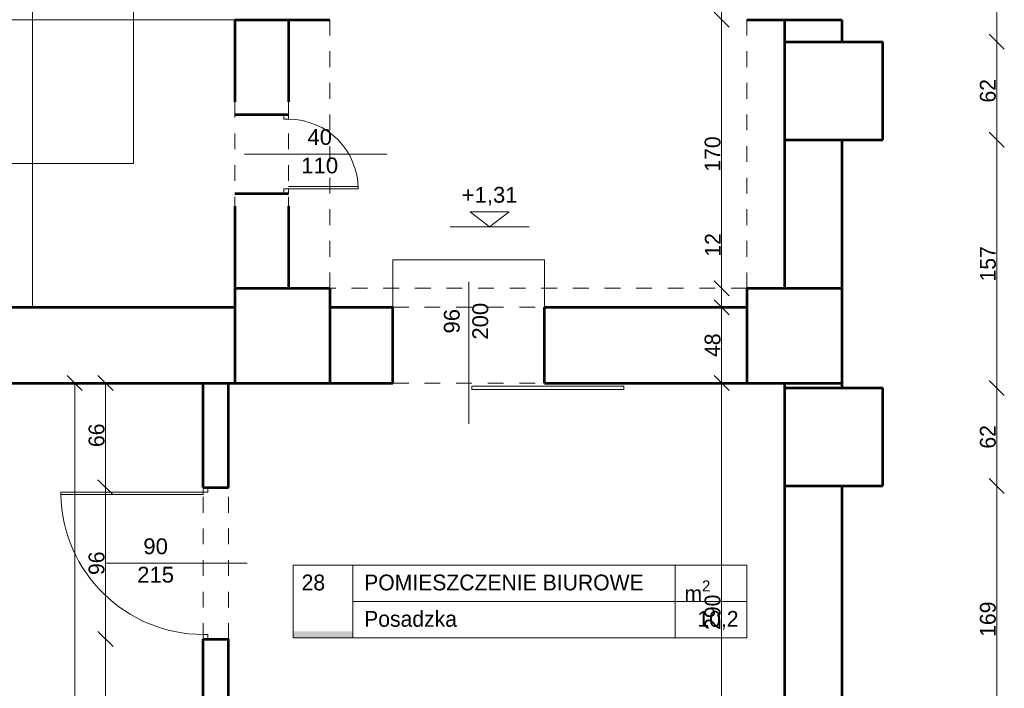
# Model space of a CAD drawing. Header units: inches. Extents: x -21887 to 84279, y -131485 to 67836.
# Tile 64 of 256: x 10800 to 17028, y 3269 to 7501. Entities that reach past the tile are written whole.
import ezdxf

# ---------------------------------------------------------------- set-up
doc = ezdxf.new("R2010")
doc.units = ezdxf.units.IN
doc.header["$MEASUREMENT"] = 0
doc.linetypes.add('Dashed copy', pattern=[200, 100, -100])
doc.linetypes.add('Long Dashed', pattern=[1058.333302, 634.99999, -423.333311])
doc.layers.get('0').update_dxf_attribs({"lineweight": 13})
doc.layers.get('Defpoints').update_dxf_attribs({"lineweight": 13})
for name, color, linetype, lineweight in [('AI_MURY', 7, 'Continuous', 53), ('Dimensioning', 7, 'Continuous', 13), ('DRZWI', 7, 'Continuous', 13), ('dzialowki', 7, 'Continuous', 53), ('OPISY TABELKI', 7, 'Continuous', 13), ('PODCIAGI', 7, 'Continuous', 13), ('schodzy', 7, 'Continuous', 13)]:
    doc.layers.add(name, color=color, linetype=linetype, lineweight=lineweight)
doc.styles.add('GENERATED_STYLE_7', font='txt')
doc.styles.add('GENERATED_STYLE_8', font='txt')
doc.styles.add('GENERATED_STYLE_9', font='txt')
doc.styles.add('Style-Courier New', font='txt')
doc.dimstyles.new('Dimstyle_4', dxfattribs={"dimtxt": 100, "dimasz": 95, "dimexe": 0, "dimexo": 0, "dimgap": 0.09, "dimtad": 1, "dimdec": 0, "dimlfac": 0.1, "dimzin": 0, "dimdsep": 46, "dimlunit": 5, "dimtxsty": 'GENERATED_STYLE_7', "dimblk": 'ARROWHEAD_6', "dimcen": 0.09, "dimclrd": 161, "dimclre": 161, "dimclrt": 7, "dimadec": 0, "dimazin": 0, "dimtfac": 1, "dimtdec": 0, "dimtmove": 0, "dimatfit": 3, "dimfxl": 0, "dimtolj": 1, "dimtzin": 0, "dimarcsym": 0})

# ---------------------------------------------------------------- blocks, each defined once
blk = doc.blocks.new('ARROWHEAD_6')
at = {"color": 0, "linetype": 'Continuous'}
for p, q in [((0, 0), (-1, 0)), ((-0.5, -0.5), (0.5, 0.5))]:
    blk.add_line(p, q, dxfattribs=at)
blk = doc.blocks.new('*U174')
at = {"layer": 'Defpoints', "color": 0, "linetype": 'Continuous'}
for p in [(11148.3, 5200.7), (11148.3, 5200.7), (11121, -199.3)]:
    blk.add_point(p, dxfattribs=at)
at = {"layer": 'Dimensioning', "color": 161, "linetype": 'Continuous', "lineweight": -2}
for p, q in [((11148.3, -104.3), (11148.3, 5105.7)), ((11148.1, -199.3), (11148.3, -199.3))]:
    blk.add_line(p, q, dxfattribs=at)
at = {"layer": 'Dimensioning', "color": 161, "linetype": 'Continuous', "lineweight": -2, "xscale": 95, "yscale": 95, "zscale": 95}
for p, rotation in [((11148.3, 5200.7), 90), ((11148.3, -199.3), 270)]:
    blk.add_blockref('ARROWHEAD_6', p, dxfattribs=dict(at, rotation=rotation))
at = {"layer": 'Dimensioning', "color": 7, "linetype": 'Continuous', "insert": (11092, 2500.7), "char_height": 100, "attachment_point": 5, "rotation": 90, "style": 'GENERATED_STYLE_7'}
blk.add_mtext('540', dxfattribs=at)
blk = doc.blocks.new('*D1850')
at = {"layer": 'Defpoints'}
for p in [(11148.3, 5200.7), (11148.3, 5200.7), (11148.3, 2500.7), (11121, -199.3)]:
    blk.add_point(p, dxfattribs=at)
at = {"layer": 'Dimensioning', "color": 161, "linetype": 'Continuous'}
blk.add_blockref('*U174', (0, 0), dxfattribs=at)
blk = doc.blocks.new('*U742')
at = {"layer": 'Defpoints', "color": 0, "linetype": 'Continuous'}
for p in [(16260.5, 4550.7), (16980.8, 4550.7), (16980.8, 2862.9)]:
    blk.add_point(p, dxfattribs=at)
at = {"layer": 'Dimensioning', "color": 161, "linetype": 'Continuous', "lineweight": -2}
for p, q in [((16980.6, 4550.7), (16980.8, 4550.7)), ((16980.8, 2957.9), (16980.8, 4455.7))]:
    blk.add_line(p, q, dxfattribs=at)
at = {"layer": 'Dimensioning', "color": 161, "linetype": 'Continuous', "lineweight": -2, "xscale": 95, "yscale": 95, "zscale": 95}
for p, rotation in [((16980.8, 4550.7), 90), ((16980.8, 2862.9), 270)]:
    blk.add_blockref('ARROWHEAD_6', p, dxfattribs=dict(at, rotation=rotation))
at = {"layer": 'Dimensioning', "color": 7, "linetype": 'Continuous', "insert": (16924.5, 3706.8), "char_height": 100, "attachment_point": 5, "rotation": 90, "style": 'GENERATED_STYLE_7'}
blk.add_mtext('169', dxfattribs=at)
blk = doc.blocks.new('*D2971')
at = {"layer": 'Defpoints'}
for p in [(16260.5, 4550.7), (16980.8, 4550.7), (16980.8, 3706.8), (16980.8, 2862.9)]:
    blk.add_point(p, dxfattribs=at)
at = {"layer": 'Dimensioning', "color": 161, "linetype": 'Continuous'}
blk.add_blockref('*U742', (0, 0), dxfattribs=at)
blk = doc.blocks.new('*U743')
at = {"layer": 'Defpoints', "color": 0, "linetype": 'Continuous'}
for p in [(16260.5, 5170.7), (16980.8, 5170.7), (16260.5, 4550.7)]:
    blk.add_point(p, dxfattribs=at)
at = {"layer": 'Dimensioning', "color": 161, "linetype": 'Continuous', "lineweight": -2}
for p, q in [((16980.6, 5170.7), (16980.8, 5170.7)), ((16980.8, 4645.7), (16980.8, 5075.7)), ((16980.6, 4550.7), (16980.8, 4550.7))]:
    blk.add_line(p, q, dxfattribs=at)
at = {"layer": 'Dimensioning', "color": 161, "linetype": 'Continuous', "lineweight": -2, "xscale": 95, "yscale": 95, "zscale": 95}
for p, rotation in [((16980.8, 5170.7), 90), ((16980.8, 4550.7), 270)]:
    blk.add_blockref('ARROWHEAD_6', p, dxfattribs=dict(at, rotation=rotation))
at = {"layer": 'Dimensioning', "color": 7, "linetype": 'Continuous', "insert": (16924.5, 4860.7), "char_height": 100, "attachment_point": 5, "rotation": 90, "style": 'GENERATED_STYLE_7'}
blk.add_mtext('62', dxfattribs=at)
blk = doc.blocks.new('*D2972')
at = {"layer": 'Defpoints'}
for p in [(16260.5, 5170.7), (16980.8, 5170.7), (16980.8, 4860.7), (16260.5, 4550.7)]:
    blk.add_point(p, dxfattribs=at)
at = {"layer": 'Dimensioning', "color": 161, "linetype": 'Continuous'}
blk.add_blockref('*U743', (0, 0), dxfattribs=at)
blk = doc.blocks.new('*U744')
at = {"layer": 'Defpoints', "color": 0, "linetype": 'Continuous'}
for p in [(16260.5, 6740.7), (16980.8, 6740.7), (16260.5, 5170.7)]:
    blk.add_point(p, dxfattribs=at)
at = {"layer": 'Dimensioning', "color": 161, "linetype": 'Continuous', "lineweight": -2}
for p, q in [((16980.6, 6740.7), (16980.8, 6740.7)), ((16980.8, 5265.7), (16980.8, 6645.7)), ((16980.6, 5170.7), (16980.8, 5170.7))]:
    blk.add_line(p, q, dxfattribs=at)
at = {"layer": 'Dimensioning', "color": 161, "linetype": 'Continuous', "lineweight": -2, "xscale": 95, "yscale": 95, "zscale": 95}
for p, rotation in [((16980.8, 6740.7), 90), ((16980.8, 5170.7), 270)]:
    blk.add_blockref('ARROWHEAD_6', p, dxfattribs=dict(at, rotation=rotation))
at = {"layer": 'Dimensioning', "color": 7, "linetype": 'Continuous', "insert": (16925, 5955.7), "char_height": 100, "attachment_point": 5, "rotation": 90, "style": 'GENERATED_STYLE_7'}
blk.add_mtext('157', dxfattribs=at)
blk = doc.blocks.new('*D2973')
at = {"layer": 'Defpoints'}
for p in [(16260.5, 6740.7), (16980.8, 6740.7), (16980.8, 5955.7), (16260.5, 5170.7)]:
    blk.add_point(p, dxfattribs=at)
at = {"layer": 'Dimensioning', "color": 161, "linetype": 'Continuous'}
blk.add_blockref('*U744', (0, 0), dxfattribs=at)
blk = doc.blocks.new('*U745')
at = {"layer": 'Defpoints', "color": 0, "linetype": 'Continuous'}
for p in [(16260.5, 7360.7), (16980.8, 7360.7), (16260.5, 6740.7)]:
    blk.add_point(p, dxfattribs=at)
at = {"layer": 'Dimensioning', "color": 161, "linetype": 'Continuous', "lineweight": -2}
for p, q in [((16980.6, 7360.7), (16980.8, 7360.7)), ((16980.8, 6835.7), (16980.8, 7265.7)), ((16980.6, 6740.7), (16980.8, 6740.7))]:
    blk.add_line(p, q, dxfattribs=at)
at = {"layer": 'Dimensioning', "color": 161, "linetype": 'Continuous', "lineweight": -2, "xscale": 95, "yscale": 95, "zscale": 95}
for p, rotation in [((16980.8, 7360.7), 90), ((16980.8, 6740.7), 270)]:
    blk.add_blockref('ARROWHEAD_6', p, dxfattribs=dict(at, rotation=rotation))
at = {"layer": 'Dimensioning', "color": 7, "linetype": 'Continuous', "insert": (16924.5, 7050.7), "char_height": 100, "attachment_point": 5, "rotation": 90, "style": 'GENERATED_STYLE_7'}
blk.add_mtext('62', dxfattribs=at)
blk = doc.blocks.new('*D2974')
at = {"layer": 'Defpoints'}
for p in [(16260.5, 7360.7), (16980.8, 7360.7), (16980.8, 7050.7), (16260.5, 6740.7)]:
    blk.add_point(p, dxfattribs=at)
at = {"layer": 'Dimensioning', "color": 161, "linetype": 'Continuous'}
blk.add_blockref('*U745', (0, 0), dxfattribs=at)
blk = doc.blocks.new('*U746')
at = {"layer": 'Defpoints', "color": 0, "linetype": 'Continuous'}
for p in [(15999.4, 8100.7), (16980.8, 8100.7), (16260.5, 7360.7)]:
    blk.add_point(p, dxfattribs=at)
at = {"layer": 'Dimensioning', "color": 161, "linetype": 'Continuous', "lineweight": -2}
for p, q in [((16980.6, 8100.7), (16980.8, 8100.7)), ((16980.8, 7455.7), (16980.8, 8005.7)), ((16980.6, 7360.7), (16980.8, 7360.7))]:
    blk.add_line(p, q, dxfattribs=at)
at = {"layer": 'Dimensioning', "color": 161, "linetype": 'Continuous', "lineweight": -2, "xscale": 95, "yscale": 95, "zscale": 95}
for p, rotation in [((16980.8, 8100.7), 90), ((16980.8, 7360.7), 270)]:
    blk.add_blockref('ARROWHEAD_6', p, dxfattribs=dict(at, rotation=rotation))
at = {"layer": 'Dimensioning', "color": 7, "linetype": 'Continuous', "insert": (16926.9, 7730.7), "char_height": 100, "attachment_point": 5, "rotation": 90, "style": 'GENERATED_STYLE_7'}
blk.add_mtext('74', dxfattribs=at)
blk = doc.blocks.new('*D2975')
at = {"layer": 'Defpoints'}
for p in [(15999.4, 8100.7), (16980.8, 8100.7), (16980.8, 7730.7), (16260.5, 7360.7)]:
    blk.add_point(p, dxfattribs=at)
at = {"layer": 'Dimensioning', "color": 161, "linetype": 'Continuous'}
blk.add_blockref('*U746', (0, 0), dxfattribs=at)
blk = doc.blocks.new('*U756')
at = {"layer": 'Defpoints', "color": 0, "linetype": 'Continuous'}
for p in [(15239.5, 5200.7), (15399.4, 5200.7), (15640.5, 2300.7)]:
    blk.add_point(p, dxfattribs=at)
at = {"layer": 'Dimensioning', "color": 161, "linetype": 'Continuous', "lineweight": -2}
for p, q in [((15239.7, 5200.7), (15239.5, 5200.7)), ((15239.5, 2395.7), (15239.5, 5105.7)), ((15239.7, 2300.7), (15239.5, 2300.7))]:
    blk.add_line(p, q, dxfattribs=at)
at = {"layer": 'Dimensioning', "color": 161, "linetype": 'Continuous', "lineweight": -2, "xscale": 95, "yscale": 95, "zscale": 95}
for p, rotation in [((15239.5, 5200.7), 90), ((15239.5, 2300.7), 270)]:
    blk.add_blockref('ARROWHEAD_6', p, dxfattribs=dict(at, rotation=rotation))
at = {"layer": 'Dimensioning', "color": 7, "linetype": 'Continuous', "insert": (15183.2, 3750.7), "char_height": 100, "attachment_point": 5, "rotation": 90, "style": 'GENERATED_STYLE_7'}
blk.add_mtext('290', dxfattribs=at)
blk = doc.blocks.new('*D2985')
at = {"layer": 'Defpoints'}
for p in [(15239.5, 5200.7), (15399.4, 5200.7), (15239.5, 3750.7), (15640.5, 2300.7)]:
    blk.add_point(p, dxfattribs=at)
at = {"layer": 'Dimensioning', "color": 161, "linetype": 'Continuous'}
blk.add_blockref('*U756', (0, 0), dxfattribs=at)
blk = doc.blocks.new('*U757')
at = {"layer": 'Defpoints', "color": 0, "linetype": 'Continuous'}
for p in [(15239.5, 5680.7), (15399.4, 5680.7), (15399.4, 5200.7)]:
    blk.add_point(p, dxfattribs=at)
at = {"layer": 'Dimensioning', "color": 161, "linetype": 'Continuous', "lineweight": -2}
for p, q in [((15239.7, 5680.7), (15239.5, 5680.7)), ((15239.5, 5295.7), (15239.5, 5585.7)), ((15239.7, 5200.7), (15239.5, 5200.7))]:
    blk.add_line(p, q, dxfattribs=at)
at = {"layer": 'Dimensioning', "color": 161, "linetype": 'Continuous', "lineweight": -2, "xscale": 95, "yscale": 95, "zscale": 95}
for p, rotation in [((15239.5, 5680.7), 90), ((15239.5, 5200.7), 270)]:
    blk.add_blockref('ARROWHEAD_6', p, dxfattribs=dict(at, rotation=rotation))
at = {"layer": 'Dimensioning', "color": 7, "linetype": 'Continuous', "insert": (15183.2, 5440.7), "char_height": 100, "attachment_point": 5, "rotation": 90, "style": 'GENERATED_STYLE_7'}
blk.add_mtext('48', dxfattribs=at)
blk = doc.blocks.new('*D2986')
at = {"layer": 'Defpoints'}
for p in [(15239.5, 5680.7), (15399.4, 5680.7), (15239.5, 5440.7), (15399.4, 5200.7)]:
    blk.add_point(p, dxfattribs=at)
at = {"layer": 'Dimensioning', "color": 161, "linetype": 'Continuous'}
blk.add_blockref('*U757', (0, 0), dxfattribs=at)
blk = doc.blocks.new('*U758')
at = {"layer": 'Defpoints', "color": 0, "linetype": 'Continuous'}
for p in [(15239.5, 5800.7), (15640.5, 5800.7), (15399.4, 5680.7)]:
    blk.add_point(p, dxfattribs=at)
at = {"layer": 'Dimensioning', "color": 161, "linetype": 'Continuous', "lineweight": -2}
for p, q in [((15239.5, 5895.7), (15239.5, 6160.5)), ((15239.7, 5800.7), (15239.5, 5800.7)), ((15239.5, 5680.7), (15239.5, 5800.7)), ((15239.7, 5680.7), (15239.5, 5680.7)), ((15239.5, 5585.7), (15239.5, 5490.7))]:
    blk.add_line(p, q, dxfattribs=at)
at = {"layer": 'Dimensioning', "color": 161, "linetype": 'Continuous', "lineweight": -2, "xscale": 95, "yscale": 95, "zscale": 95}
for p, rotation in [((15239.5, 5800.7), 270), ((15239.5, 5680.7), 90)]:
    blk.add_blockref('ARROWHEAD_6', p, dxfattribs=dict(at, rotation=rotation))
at = {"layer": 'Dimensioning', "color": 7, "linetype": 'Continuous', "insert": (15184.5, 6075.6), "char_height": 100, "attachment_point": 5, "rotation": 90, "style": 'GENERATED_STYLE_7'}
blk.add_mtext('12', dxfattribs=at)
blk = doc.blocks.new('*D2987')
at = {"layer": 'Defpoints'}
for p in [(15239.5, 6075.6), (15239.5, 5800.7), (15640.5, 5800.7), (15399.4, 5680.7)]:
    blk.add_point(p, dxfattribs=at)
at = {"layer": 'Dimensioning', "color": 161, "linetype": 'Continuous'}
blk.add_blockref('*U758', (0, 0), dxfattribs=at)
blk = doc.blocks.new('*U759')
at = {"layer": 'Defpoints', "color": 0, "linetype": 'Continuous'}
for p in [(15239.5, 7500.7), (15640.5, 7500.7), (15640.5, 5800.7)]:
    blk.add_point(p, dxfattribs=at)
at = {"layer": 'Dimensioning', "color": 161, "linetype": 'Continuous', "lineweight": -2}
for p, q in [((15239.7, 7500.7), (15239.5, 7500.7)), ((15239.5, 5895.7), (15239.5, 7405.7)), ((15239.7, 5800.7), (15239.5, 5800.7))]:
    blk.add_line(p, q, dxfattribs=at)
at = {"layer": 'Dimensioning', "color": 161, "linetype": 'Continuous', "lineweight": -2, "xscale": 95, "yscale": 95, "zscale": 95}
for p, rotation in [((15239.5, 7500.7), 90), ((15239.5, 5800.7), 270)]:
    blk.add_blockref('ARROWHEAD_6', p, dxfattribs=dict(at, rotation=rotation))
at = {"layer": 'Dimensioning', "color": 7, "linetype": 'Continuous', "insert": (15183.2, 6650.7), "char_height": 100, "attachment_point": 5, "rotation": 90, "style": 'GENERATED_STYLE_7'}
blk.add_mtext('170', dxfattribs=at)
blk = doc.blocks.new('*D2988')
at = {"layer": 'Defpoints'}
for p in [(15239.5, 7500.7), (15640.5, 7500.7), (15239.5, 6650.7), (15640.5, 5800.7)]:
    blk.add_point(p, dxfattribs=at)
at = {"layer": 'Dimensioning', "color": 161, "linetype": 'Continuous'}
blk.add_blockref('*U759', (0, 0), dxfattribs=at)
blk = doc.blocks.new('*U760')
at = {"layer": 'Defpoints', "color": 0, "linetype": 'Continuous'}
for p in [(15239.5, 8100.7), (15640.5, 8100.7), (15640.5, 7500.7)]:
    blk.add_point(p, dxfattribs=at)
at = {"layer": 'Dimensioning', "color": 161, "linetype": 'Continuous', "lineweight": -2}
for p, q in [((15239.7, 8100.7), (15239.5, 8100.7)), ((15239.5, 7595.7), (15239.5, 8005.7)), ((15239.7, 7500.7), (15239.5, 7500.7))]:
    blk.add_line(p, q, dxfattribs=at)
at = {"layer": 'Dimensioning', "color": 161, "linetype": 'Continuous', "lineweight": -2, "xscale": 95, "yscale": 95, "zscale": 95}
for p, rotation in [((15239.5, 8100.7), 90), ((15239.5, 7500.7), 270)]:
    blk.add_blockref('ARROWHEAD_6', p, dxfattribs=dict(at, rotation=rotation))
at = {"layer": 'Dimensioning', "color": 7, "linetype": 'Continuous', "insert": (15183.2, 7800.7), "char_height": 100, "attachment_point": 5, "rotation": 90, "style": 'GENERATED_STYLE_7'}
blk.add_mtext('60', dxfattribs=at)
blk = doc.blocks.new('*D2989')
at = {"layer": 'Defpoints'}
for p in [(15239.5, 8100.7), (15640.5, 8100.7), (15239.5, 7800.7), (15640.5, 7500.7)]:
    blk.add_point(p, dxfattribs=at)
at = {"layer": 'Dimensioning', "color": 161, "linetype": 'Continuous'}
blk.add_blockref('*U760', (0, 0), dxfattribs=at)
blk = doc.blocks.new('*U771')
at = {"layer": 'Defpoints', "color": 0, "linetype": 'Continuous'}
for p in [(11342.4, 3580.7), (12120.5, 3580.7), (12120.5, 1140.7)]:
    blk.add_point(p, dxfattribs=at)
at = {"layer": 'Dimensioning', "color": 161, "linetype": 'Continuous', "lineweight": -2}
for p, q in [((11342.6, 3580.7), (11342.4, 3580.7)), ((11342.4, 1235.7), (11342.4, 3485.7)), ((11342.6, 1140.7), (11342.4, 1140.7))]:
    blk.add_line(p, q, dxfattribs=at)
at = {"layer": 'Dimensioning', "color": 161, "linetype": 'Continuous', "lineweight": -2, "xscale": 95, "yscale": 95, "zscale": 95}
for p, rotation in [((11342.4, 3580.7), 90), ((11342.4, 1140.7), 270)]:
    blk.add_blockref('ARROWHEAD_6', p, dxfattribs=dict(at, rotation=rotation))
at = {"layer": 'Dimensioning', "color": 7, "linetype": 'Continuous', "insert": (11287.4, 2360.7), "char_height": 100, "attachment_point": 5, "rotation": 90, "style": 'GENERATED_STYLE_7'}
blk.add_mtext('244', dxfattribs=at)
blk = doc.blocks.new('*D3000')
at = {"layer": 'Defpoints'}
for p in [(11342.4, 3580.7), (12120.5, 3580.7), (11342.4, 2360.7), (12120.5, 1140.7)]:
    blk.add_point(p, dxfattribs=at)
at = {"layer": 'Dimensioning', "color": 161, "linetype": 'Continuous'}
blk.add_blockref('*U771', (0, 0), dxfattribs=at)
blk = doc.blocks.new('*U772')
at = {"layer": 'Defpoints', "color": 0, "linetype": 'Continuous'}
for p in [(11342.4, 4540.7), (12120.5, 4540.7), (12120.5, 3580.7)]:
    blk.add_point(p, dxfattribs=at)
at = {"layer": 'Dimensioning', "color": 161, "linetype": 'Continuous', "lineweight": -2}
for p, q in [((11342.6, 4540.7), (11342.4, 4540.7)), ((11342.4, 3675.7), (11342.4, 4445.7)), ((11342.6, 3580.7), (11342.4, 3580.7))]:
    blk.add_line(p, q, dxfattribs=at)
at = {"layer": 'Dimensioning', "color": 161, "linetype": 'Continuous', "lineweight": -2, "xscale": 95, "yscale": 95, "zscale": 95}
for p, rotation in [((11342.4, 4540.7), 90), ((11342.4, 3580.7), 270)]:
    blk.add_blockref('ARROWHEAD_6', p, dxfattribs=dict(at, rotation=rotation))
at = {"layer": 'Dimensioning', "color": 7, "linetype": 'Continuous', "insert": (11286.1, 4060.7), "char_height": 100, "attachment_point": 5, "rotation": 90, "style": 'GENERATED_STYLE_7'}
blk.add_mtext('96', dxfattribs=at)
blk = doc.blocks.new('*D3001')
at = {"layer": 'Defpoints'}
for p in [(11342.4, 4540.7), (12120.5, 4540.7), (11342.4, 4060.7), (12120.5, 3580.7)]:
    blk.add_point(p, dxfattribs=at)
at = {"layer": 'Dimensioning', "color": 161, "linetype": 'Continuous'}
blk.add_blockref('*U772', (0, 0), dxfattribs=at)
blk = doc.blocks.new('*U773')
at = {"layer": 'Defpoints', "color": 0, "linetype": 'Continuous'}
for p in [(11342.4, 5200.7), (12120.5, 5200.7), (12120.5, 4540.7)]:
    blk.add_point(p, dxfattribs=at)
at = {"layer": 'Dimensioning', "color": 161, "linetype": 'Continuous', "lineweight": -2}
for p, q in [((11342.6, 5200.7), (11342.4, 5200.7)), ((11342.4, 4635.7), (11342.4, 5105.7)), ((11342.6, 4540.7), (11342.4, 4540.7))]:
    blk.add_line(p, q, dxfattribs=at)
at = {"layer": 'Dimensioning', "color": 161, "linetype": 'Continuous', "lineweight": -2, "xscale": 95, "yscale": 95, "zscale": 95}
for p, rotation in [((11342.4, 5200.7), 90), ((11342.4, 4540.7), 270)]:
    blk.add_blockref('ARROWHEAD_6', p, dxfattribs=dict(at, rotation=rotation))
at = {"layer": 'Dimensioning', "color": 7, "linetype": 'Continuous', "insert": (11286.1, 4870.7), "char_height": 100, "attachment_point": 5, "rotation": 90, "style": 'GENERATED_STYLE_7'}
blk.add_mtext('66', dxfattribs=at)
blk = doc.blocks.new('*D3002')
at = {"layer": 'Defpoints'}
for p in [(11342.4, 5200.7), (12120.5, 5200.7), (11342.4, 4870.7), (12120.5, 4540.7)]:
    blk.add_point(p, dxfattribs=at)
at = {"layer": 'Dimensioning', "color": 161, "linetype": 'Continuous'}
blk.add_blockref('*U773', (0, 0), dxfattribs=at)

msp = doc.modelspace()

# ---------------------------------------------------------------- hatches: boundary and pattern name
at = {"layer": 'OPISY TABELKI', "extrusion": (0, 0, -1)}
msp.add_hatch(color=7, dxfattribs=at).paths.add_polyline_path([(-12906.7, 3588), (-12906.7, 3630.1), (-12530.3, 3630.1), (-12530.3, 3588)], flags=16)

# ---------------------------------------------------------------- linework, layer by layer
at = {"layer": 'AI_MURY', "color": 7, "linetype": 'Continuous'}
for p, q in [((12160.5, 7500.7), (12760.5, 7500.7)), ((12160.5, 7500.7), (12160.5, 6980.7)), ((12500.5, 7500.7), (12500.5, 6980.7)), ((15399.4, 7500.7), (15999.4, 7500.7)), ((15640.5, 5800.7), (15640.5, 7500.7)), ((15999.4, 7500.7), (15999.4, 7360.7)), ((15640.5, 7360.7), (16260.5, 7360.7)), ((15640.5, 6740.7), (15640.5, 7360.7)), ((16260.5, 6740.7), (16260.5, 7360.7)), ((12160.5, 6900.7), (12500.5, 6900.7)), ((15640.5, 6740.7), (16260.5, 6740.7)), ((15999.4, 6740.7), (15999.4, 5170.7)), ((12160.5, 6400.7), (12500.5, 6400.7)), ((12160.5, 6320.7), (12160.5, 5800.7)), ((12500.5, 6320.7), (12500.5, 5800.7)), ((12160.5, 5800.7), (12760.5, 5800.7)), ((12160.5, 5800.7), (12160.5, 5200.7)), ((12760.5, 5800.7), (12760.5, 5200.7)), ((15399.4, 5800.7), (15999.4, 5800.7)), ((15399.4, 5800.7), (15399.4, 5200.7)), ((15999.4, 5800.7), (15999.4, 5200.7)), ((9060.5, 5680.7), (12160.5, 5680.7)), ((12760.5, 5680.7), (13160.5, 5680.7)), ((13160.5, 5200.7), (13160.5, 5680.7)), ((14120.5, 5200.7), (14120.5, 5680.7)), ((14120.5, 5680.7), (15399.4, 5680.7)), ((4220.5, 5200.7), (13160.5, 5200.7)), ((12160.5, 5200.7), (12760.5, 5200.7)), ((14120.5, 5200.7), (15640.5, 5200.7)), ((15399.4, 5200.7), (15999.4, 5200.7)), ((15640.5, -199.3), (15640.5, 5200.7)), ((15640.5, 5170.7), (16260.5, 5170.7)), ((15640.5, 4550.7), (15640.5, 5170.7)), ((16260.5, 4550.7), (16260.5, 5170.7)), ((15640.5, 4550.7), (16260.5, 4550.7)), ((15999.4, 4550.7), (15999.4, 2862.9))]:
    msp.add_line(p, q, dxfattribs=at)
at = {"layer": 'DRZWI', "color": 5, "linetype": 'Continuous'}
for p, q in [((12470.5, 6870.7), (12470.5, 6900.7)), ((12470.5, 6870.7), (12500.5, 6870.7)), ((12500.5, 6870.7), (12500.5, 6900.7)), ((12470.5, 6430.7), (12500.5, 6430.7)), ((12470.5, 6400.7), (12470.5, 6430.7)), ((12500.5, 6400.7), (12500.5, 6430.7)), ((12500.5, 6350.7), (12500.5, 6365.7)), ((14620.5, 5160.7), (14620.5, 5180.7))]:
    msp.add_line(p, q, dxfattribs=at)
at = {"layer": 'DRZWI', "color": 9, "linetype": 'Continuous'}
for p, q in [((13160.5, 5680.7), (13160.5, 5980.7)), ((14120.5, 5680.7), (14120.5, 5980.7))]:
    msp.add_line(p, q, dxfattribs=at)
at = {"layer": 'DRZWI', "color": 5, "linetype": 'Continuous'}
msp.add_arc((12500.5, 6430.7), 440, 0, 90, dxfattribs=at)
at = {"layer": 'dzialowki', "color": 12, "linetype": 'Continuous'}
for p, q in [((11960.5, 4540.7), (11960.5, 5200.7)), ((12120.5, 4540.7), (12120.5, 5200.7)), ((11960.5, 4540.7), (12120.5, 4540.7)), ((11960.5, 1140.7), (11960.5, 3580.7)), ((11960.5, 3580.7), (12120.5, 3580.7)), ((12120.5, 2300.7), (12120.5, 3580.7))]:
    msp.add_line(p, q, dxfattribs=at)
at = {"layer": 'OPISY TABELKI', "color": 7, "linetype": 'Continuous'}
for p, q in [((12530.3, 4048.7), (12530.3, 3588)), ((12530.3, 4048.7), (15400.1, 4048.7)), ((12906.7, 4048.7), (12906.7, 3588)), ((14946, 4048.7), (14946, 3588)), ((15400.1, 4048.7), (15400.1, 3588)), ((12906.7, 3818.3), (15400.1, 3818.3)), ((12530.3, 3588), (15400.1, 3588))]:
    msp.add_line(p, q, dxfattribs=at)
at = {"layer": 'PODCIAGI', "color": 7, "linetype": 'Dashed copy'}
for p, q in [((15399.4, 5800.7), (15399.4, 10420.7)), ((12760.5, 7500.7), (12760.5, 5800.7)), ((12160.5, 6980.7), (12160.5, 6320.7)), ((12500.5, 6980.7), (12500.5, 6320.7)), ((15399.4, 5800.7), (12760.5, 5800.7)), ((13160.5, 5680.7), (14120.5, 5680.7)), ((13160.5, 5200.7), (14120.5, 5200.7))]:
    msp.add_line(p, q, dxfattribs=at)
at = {"layer": 'PODCIAGI', "color": 5, "linetype": 'Continuous'}
for p, q in [((13122.3, 6650.7), (12222.3, 6650.7)), ((12500.5, 6445.7), (12940.3, 6445.7)), ((12500.5, 6430.7), (12940.5, 6430.7)), ((13640.5, 5842.5), (13640.5, 4942.5)), ((13660.5, 5160.7), (13660.5, 5180.7)), ((14620.5, 5180.7), (13660.5, 5180.7)), ((14620.5, 5160.7), (13660.5, 5160.7)), ((11960.5, 4510.7), (11060.5, 4510.7)), ((11060.5, 4510.7), (11060.5, 4495.7)), ((11960.5, 4495.7), (11060.5, 4495.7)), ((11960.5, 4540.7), (11960.5, 4510.7)), ((11990.5, 4510.7), (11960.5, 4510.7)), ((11960.5, 4510.7), (11960.5, 4495.7)), ((11990.5, 4540.7), (11990.5, 4510.7)), ((11338.8, 4060.7), (12238.8, 4060.7)), ((11960.5, 3610.7), (11960.5, 3580.7)), ((11990.5, 3610.7), (11960.5, 3610.7)), ((11990.5, 3610.7), (11990.5, 3580.7))]:
    msp.add_line(p, q, dxfattribs=at)
at = {"layer": 'PODCIAGI', "color": 9, "linetype": 'Long Dashed'}
for p, q in [((13772.3, 6189.3), (13648.6, 6285)), ((13648.6, 6285), (13895.9, 6285)), ((13772.3, 6189.3), (13895.9, 6285)), ((13523.2, 6189.3), (14023, 6189.3))]:
    msp.add_line(p, q, dxfattribs=at)
at = {"layer": 'PODCIAGI', "color": 9, "linetype": 'Continuous'}
msp.add_line((14120.5, 5980.7), (13160.5, 5980.7), dxfattribs=at)
at = {"layer": 'PODCIAGI', "color": 5, "linetype": 'Dashed copy'}
for p, q in [((11960.5, 3580.7), (11960.5, 4540.7)), ((12120.5, 3580.7), (12120.5, 4540.7))]:
    msp.add_line(p, q, dxfattribs=at)
at = {"layer": 'PODCIAGI', "color": 7, "linetype": 'Continuous'}
msp.add_arc((11960.5, 4510.7), 900.1, 180.95484, 270, dxfattribs=at)
at = {"layer": 'schodzy', "color": 7, "linetype": 'Continuous'}
for q in [(10879.6, 10860.7), (9060.5, 7500.7)]:
    msp.add_line((10879.6, 7500.7), q, dxfattribs=at)
at = {"layer": 'schodzy', "color": 9, "linetype": 'Continuous'}
for p, q in [((11520, 6590.7), (11520, 10800.7)), ((10879.6, 5680.7), (10879.6, 7500.7)), ((12160.5, 7500.7), (10879.6, 7500.7)), ((9679.6, 6590.7), (11520, 6590.7))]:
    msp.add_line(p, q, dxfattribs=at)

# ---------------------------------------------------------------- texts
at = {"layer": 'OPISY TABELKI', "color": 7, "char_height": 100, "attachment_point": 1}
for s, insert, width, style in [('28', (12583, 3989.2), 323.775, 'GENERATED_STYLE_8'), ('POMIESZCZENIE BIUROWE    ', (12978.6, 3989.2), 2409.415, 'GENERATED_STYLE_9'), ('\\A1;m\\H70.000000;\\S2^  ;', (15004.9, 3952.6), 323.775, 'GENERATED_STYLE_9'), ('Posadzka     ', (12978.6, 3758.9), 2409.415, 'GENERATED_STYLE_9'), ('   10,2           ', (14975.1, 3758.9), 424.969, 'GENERATED_STYLE_9')]:
    msp.add_mtext(s, dxfattribs=dict(at, insert=insert, width=width, style=style))
at = {"layer": 'PODCIAGI', "color": 5, "char_height": 100, "width": 704.483, "attachment_point": 2, "line_spacing_factor": 1.079165, "style": 'GENERATED_STYLE_7'}
for s, insert in [('\\fArial|b0|i0|c238|p39;40\\P110', (12697.4, 6808.3)), ('\\fArial|b0|i0|c238|p39;90\\P215', (11659.5, 4218.3))]:
    msp.add_mtext(s, dxfattribs=dict(at, insert=insert))
at = {"layer": 'PODCIAGI', "color": 9, "insert": (13772.3, 6442.6), "char_height": 100, "width": 614.783, "attachment_point": 2, "style": 'GENERATED_STYLE_7'}
msp.add_mtext('\\fArial|b0|i0|c238|p39;+1,31', dxfattribs=at)
at = {"layer": 'PODCIAGI', "color": 5, "insert": (13482.9, 5592.4), "char_height": 100, "width": 704.483, "attachment_point": 2, "rotation": 90, "line_spacing_factor": 1.079165, "style": 'GENERATED_STYLE_7'}
msp.add_mtext('\\fArial|b0|i0|c238|p39;96\\P200', dxfattribs=at)

# ---------------------------------------------------------------- dimensions: what is measured, and where the dimension line sits
at = {"layer": 'Dimensioning', "color": 161, "linetype": 'Continuous'}
for base, p1, p2, picture, middle in [((15239.5, 8100.7), (15640.5, 7500.7), (15640.5, 8100.7), '*D2989', (15239.5, 7800.7)), ((16980.8, 8100.7), (16260.5, 7360.7), (15999.4, 8100.7), '*D2975', (16980.8, 7730.7)), ((15239.5, 7500.7), (15640.5, 5800.7), (15640.5, 7500.7), '*D2988', (15239.5, 6650.7)), ((16980.8, 7360.7), (16260.5, 6740.7), (16260.5, 7360.7), '*D2974', (16980.8, 7050.7)), ((16980.8, 6740.7), (16260.5, 5170.7), (16260.5, 6740.7), '*D2973', (16980.8, 5955.7)), ((15239.5, 5800.7), (15399.4, 5680.7), (15640.5, 5800.7), '*D2987', (15239.5, 6075.6)), ((15239.5, 5680.7), (15399.4, 5200.7), (15399.4, 5680.7), '*D2986', (15239.5, 5440.7)), ((11148.3, 5200.7), (11121, -199.3), (11148.3, 5200.7), '*D1850', (11148.3, 2500.7)), ((11342.4, 5200.7), (12120.5, 4540.7), (12120.5, 5200.7), '*D3002', (11342.4, 4870.7)), ((15239.5, 5200.7), (15640.5, 2300.7), (15399.4, 5200.7), '*D2985', (15239.5, 3750.7)), ((16980.8, 5170.7), (16260.5, 4550.7), (16260.5, 5170.7), '*D2972', (16980.8, 4860.7)), ((11342.4, 4540.7), (12120.5, 3580.7), (12120.5, 4540.7), '*D3001', (11342.4, 4060.7)), ((16980.8, 4550.7), (16980.8, 2862.9), (16260.5, 4550.7), '*D2971', (16980.8, 3706.8)), ((11342.4, 3580.7), (12120.5, 1140.7), (12120.5, 3580.7), '*D3000', (11342.4, 2360.7))]:
    dim = msp.add_linear_dim(base=base, p1=p1, p2=p2, angle=90, dimstyle='Dimstyle_4', override={"dimtxsty": 'Style-Courier New', "dimclrd": 0, "dimclre": 161, "dimlwe": 0}, dxfattribs=at)
    dim.commit()
    dim.dimension.update_dxf_attribs({"geometry": picture, "text_midpoint": middle, "dimtype": 128})

doc.saveas('drawing.dxf')
